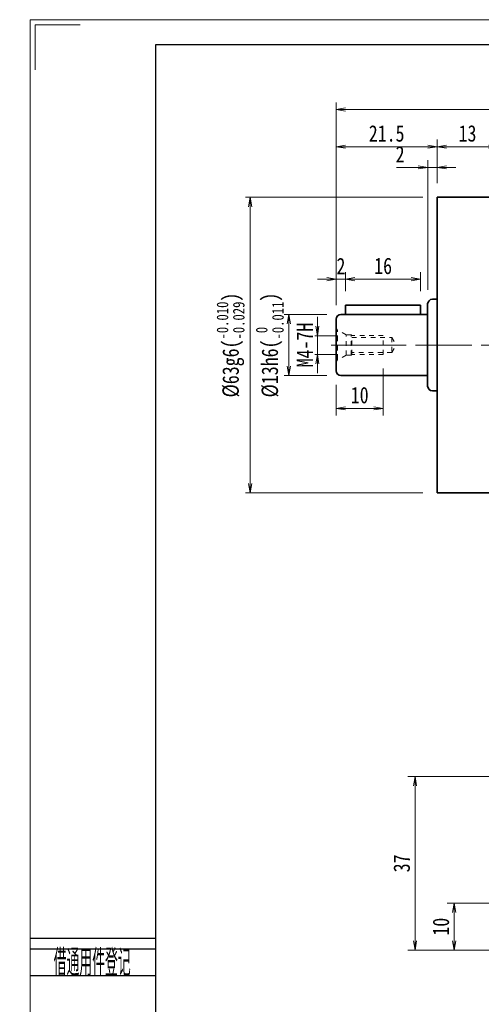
# Model space of a CAD drawing. Header units: millimetres. Extents: x -2 to 461, y 0 to 317.
# Tile 2 of 7: x -2 to 96, y 107 to 317. Entities that reach past the tile are written whole.
import ezdxf
from ezdxf.enums import TextEntityAlignment as Align

# ---------------------------------------------------------------- set-up
doc = ezdxf.new("R2010")
doc.units = ezdxf.units.MM
doc.linetypes.add('点画线', pattern=[18, 12, -2, 2, -2])
doc.linetypes.add('虚线', pattern=[2, 1, -1])
doc.layers.add('2细线层', color=4, linetype='Continuous')
doc.layers.add('6文字层', color=3, linetype='Continuous')
for name, color, linetype, lineweight in [('中心线层', 1, '点画线', 18), ('图框_外框线', 7, 'Continuous', 18), ('尺寸线层', 3, 'Continuous', 18), ('粗实线层', 7, 'Continuous', 35), ('虚线层_1', 6, '虚线', 18)]:
    doc.layers.add(name, color=color, linetype=linetype, lineweight=lineweight)
doc.styles.add('PC_TEXTSTYLE', font='ISOCP.SHX', dxfattribs={"width": 0.707, "bigfont": 'GBCBIG.SHX'})
doc.styles.add('宋体', font='SimSun.ttf', dxfattribs={"width": 0.8})
doc.dimstyles.new('A水平标注$0', dxfattribs={"dimtxt": 3.5, "dimasz": 2, "dimexe": 1.5, "dimexo": 3, "dimgap": 1.1, "dimtad": 1, "dimtoh": 1, "dimdec": 4, "dimdsep": 46, "dimtxsty": '宋体', "dimblk": 'OPEN', "dimcen": 3, "dimclrd": 3, "dimclre": 3, "dimclrt": 6, "dimadec": 0, "dimazin": 0, "dimtm": 1e-09, "dimtfac": 1, "dimtdec": 4, "dimtix": 1, "dimtmove": 0, "dimatfit": 3, "dimldrblk": 'OPEN', "dimfxl": 0, "dimlwd": 13, "dimlwe": 13, "dimarcsym": 0})
doc.dimstyles.new('D直径标注φ25', dxfattribs={"dimtxt": 3.5, "dimasz": 2, "dimexe": 1, "dimexo": 3, "dimtad": 1, "dimtoh": 1, "dimdec": 1, "dimdsep": 46, "dimtxsty": '宋体', "dimblk": 'OPEN', "dimcen": 3, "dimclrd": 3, "dimclre": 3, "dimclrt": 130, "dimadec": 0, "dimazin": 0, "dimtm": 1e-09, "dimtfac": 1, "dimtdec": 1, "dimtmove": 0, "dimatfit": 0, "dimldrblk": 'OPEN', "dimfxl": 0, "dimlwd": 13, "dimlwe": 13, "dimarcsym": 0})
doc.dimstyles.new('螺孔(M8-7H)', dxfattribs={"dimtxt": 3.5, "dimasz": 2, "dimexe": 1.25, "dimexo": 3, "dimtad": 1, "dimtoh": 1, "dimdec": 4, "dimdsep": 46, "dimtxsty": '宋体', "dimblk": 'OPEN', "dimcen": 3, "dimclrd": 3, "dimclre": 3, "dimclrt": 2, "dimadec": 0, "dimazin": 0, "dimtm": 1e-09, "dimtfac": 1, "dimtdec": 4, "dimtmove": 0, "dimatfit": 3, "dimldrblk": 'OPEN', "dimfxl": 0, "dimlwd": 9, "dimlwe": 9, "dimarcsym": 0})

# ---------------------------------------------------------------- blocks, each defined once
blk = doc.blocks.new('2432g_1')
at = {"layer": '中心线层', "linetype": '点画线', "lineweight": 18}
blk.add_line((13.97, 0), (-1.08, 0), dxfattribs=at)
at = {"layer": '虚线层_1', "linetype": '虚线', "lineweight": 18}
for p, q in [((0, -3.7), (0, 3.7)), ((0, 3.7), (0.29, 3.19)), ((2.1, 2.15), (0.29, 3.19)), ((0.29, -3.19), (0.29, 3.19)), ((3.2, 2.15), (2.1, 2.15)), ((2.1, -2.15), (2.1, 2.15)), ((3.35, 2), (3.2, 2.15)), ((3.2, -2.15), (3.2, 2.15)), ((10, 2), (3.35, 2)), ((3.35, -2), (3.35, 2)), ((3.35, 1.6), (11.85, 1.6)), ((10, -2), (10, 2)), ((11.85, 1.6), (11.85, -1.6)), ((11.85, 1.6), (12.77, 0)), ((11.85, -1.6), (12.77, 0)), ((3.35, -2), (3.2, -2.15)), ((11.85, -1.6), (3.35, -1.6)), ((10, -2), (3.35, -2)), ((0, -3.7), (0.29, -3.19)), ((2.1, -2.15), (0.29, -3.19)), ((3.2, -2.15), (2.1, -2.15))]:
    blk.add_line(p, q, dxfattribs=at)
blk = doc.blocks.new('_Open')
at = {"color": 0, "linetype": 'ByBlock', "lineweight": -2}
for p, q in [((-1, 0.17), (0, 0)), ((-1, -0.17), (0, 0)), ((0, 0), (-1, 0))]:
    blk.add_line(p, q, dxfattribs=at)
blk = doc.blocks.new('*D7')
at = {"layer": 'Defpoints', "color": 0, "transparency": 16777216}
for p in [(68.63, 249.98), (61.25, 245.98), (68.63, 245.98)]:
    blk.add_point(p, dxfattribs=at)
at = {"layer": '尺寸线层', "color": 3, "lineweight": 9, "transparency": 16777216}
for p, q in [((61.25, 251.98), (61.25, 253.98)), ((65.63, 249.98), (60, 249.98)), ((61.25, 249.98), (61.25, 245.98)), ((65.63, 245.98), (60, 245.98)), ((61.25, 243.98), (61.25, 241.98))]:
    blk.add_line(p, q, dxfattribs=at)
at = {"layer": '尺寸线层', "color": 3, "lineweight": 9, "transparency": 16777216, "xscale": 2, "yscale": 2, "zscale": 2}
for p, rotation in [((61.25, 249.98), 270), ((61.25, 245.98), 90)]:
    blk.add_blockref('_Open', p, dxfattribs=dict(at, rotation=rotation))
at = {"layer": '尺寸线层', "color": 2, "transparency": 16777216, "insert": (58.56, 247.98), "char_height": 3.5, "attachment_point": 5, "rotation": 90, "style": '宋体', "bg_fill": 3, "box_fill_scale": 1.1, "bg_fill_color": 257, "bg_fill_transparency": 0}
blk.add_mtext('M4-7H', dxfattribs=at)
blk = doc.blocks.new('*D8')
at = {"layer": 'Defpoints', "color": 0, "transparency": 16777216}
for p in [(75.28, 245.98), (65.28, 242.48), (75.28, 234.48)]:
    blk.add_point(p, dxfattribs=at)
at = {"layer": '尺寸线层', "color": 3, "lineweight": 13, "transparency": 16777216}
for p, q in [((75.28, 242.98), (75.28, 232.98)), ((65.28, 239.48), (65.28, 232.98)), ((67.28, 234.48), (73.28, 234.48))]:
    blk.add_line(p, q, dxfattribs=at)
at = {"layer": '尺寸线层', "color": 3, "lineweight": 13, "transparency": 16777216, "xscale": 2, "yscale": 2, "zscale": 2, "rotation": 180}
blk.add_blockref('_Open', (65.28, 234.48), dxfattribs=at)
at = {"layer": '尺寸线层', "color": 3, "lineweight": 13, "transparency": 16777216, "xscale": 2, "yscale": 2, "zscale": 2}
blk.add_blockref('_Open', (75.28, 234.48), dxfattribs=at)
at = {"layer": '尺寸线层', "color": 6, "transparency": 16777216, "insert": (70.28, 237.29), "char_height": 3.5, "attachment_point": 5, "style": '宋体', "bg_fill": 3, "box_fill_scale": 1.1, "bg_fill_color": 257, "bg_fill_transparency": 0}
blk.add_mtext('10', dxfattribs=at)
blk = doc.blocks.new('*D9')
at = {"layer": 'Defpoints', "color": 0, "transparency": 16777216}
for p in [(66.28, 254.48), (66.28, 241.48)]:
    blk.add_point(p, dxfattribs=at)
at = {"layer": '尺寸线层', "color": 3, "lineweight": 13, "transparency": 16777216}
for p, q in [((63.28, 254.48), (54.15, 254.48)), ((55.15, 252.48), (55.15, 243.48)), ((63.28, 241.48), (54.15, 241.48))]:
    blk.add_line(p, q, dxfattribs=at)
at = {"layer": '尺寸线层', "color": 3, "lineweight": 13, "transparency": 16777216, "xscale": 2, "yscale": 2, "zscale": 2}
for p, rotation in [((55.15, 254.48), 90), ((55.15, 241.48), 270)]:
    blk.add_blockref('_Open', p, dxfattribs=dict(at, rotation=rotation))
at = {"layer": '尺寸线层', "color": 130, "transparency": 16777216, "insert": (51.1, 247.98), "char_height": 3.5, "attachment_point": 5, "rotation": 90, "style": '宋体', "bg_fill": 3, "box_fill_scale": 1.1, "bg_fill_color": 257, "bg_fill_transparency": 0}
blk.add_mtext('{\\A1;\\A1;%%C13h6({\\H0.707107x;\\S 0^ -0.011;})}', dxfattribs=at)
at = {"layer": 'Defpoints', "color": 0, "transparency": 16777216}
blk.add_point((55.15, 241.48), dxfattribs=at)
blk = doc.blocks.new('*D10')
at = {"layer": 'Defpoints', "color": 0, "transparency": 16777216}
for p in [(46.91, 279.48), (86.78, 279.48), (86.78, 216.48)]:
    blk.add_point(p, dxfattribs=at)
at = {"layer": '尺寸线层', "color": 3, "lineweight": 13, "transparency": 16777216}
for p, q in [((83.78, 279.48), (45.91, 279.48)), ((46.91, 218.48), (46.91, 277.48)), ((83.78, 216.48), (45.91, 216.48))]:
    blk.add_line(p, q, dxfattribs=at)
at = {"layer": '尺寸线层', "color": 3, "lineweight": 13, "transparency": 16777216, "xscale": 2, "yscale": 2, "zscale": 2}
for p, rotation in [((46.91, 279.48), 90), ((46.91, 216.48), 270)]:
    blk.add_blockref('_Open', p, dxfattribs=dict(at, rotation=rotation))
at = {"layer": '尺寸线层', "color": 130, "transparency": 16777216, "insert": (42.74, 247.98), "char_height": 3.5, "attachment_point": 5, "rotation": 90, "style": '宋体', "bg_fill": 3, "box_fill_scale": 1.1, "bg_fill_color": 257, "bg_fill_transparency": 0}
blk.add_mtext('{\\A1;\\A1;%%C63g6({\\H0.707107x;\\S-0.010^ -0.029;})}', dxfattribs=at)
blk = doc.blocks.new('*D11')
at = {"layer": 'Defpoints', "color": 0, "transparency": 16777216}
for p in [(65.28, 262.03), (67.28, 256.48), (65.28, 253.48)]:
    blk.add_point(p, dxfattribs=at)
at = {"layer": '尺寸线层', "color": 3, "lineweight": 13, "transparency": 16777216}
for p, q in [((65.28, 256.48), (65.28, 263.53)), ((67.28, 259.48), (67.28, 263.53)), ((63.28, 262.03), (61.28, 262.03)), ((67.28, 262.03), (65.28, 262.03)), ((69.28, 262.03), (71.28, 262.03))]:
    blk.add_line(p, q, dxfattribs=at)
at = {"layer": '尺寸线层', "color": 3, "lineweight": 13, "transparency": 16777216, "xscale": 2, "yscale": 2, "zscale": 2}
blk.add_blockref('_Open', (65.28, 262.03), dxfattribs=at)
at = {"layer": '尺寸线层', "color": 3, "lineweight": 13, "transparency": 16777216, "xscale": 2, "yscale": 2, "zscale": 2, "rotation": 180}
blk.add_blockref('_Open', (67.28, 262.03), dxfattribs=at)
at = {"layer": '尺寸线层', "color": 6, "transparency": 16777216, "insert": (66.28, 264.82), "char_height": 3.5, "attachment_point": 5, "style": '宋体', "bg_fill": 3, "box_fill_scale": 1.1, "bg_fill_color": 257, "bg_fill_transparency": 0}
blk.add_mtext('2', dxfattribs=at)
blk = doc.blocks.new('*D12')
at = {"layer": 'Defpoints', "color": 0, "transparency": 16777216}
for p in [(83.28, 262.03), (67.28, 256.48), (83.28, 256.48)]:
    blk.add_point(p, dxfattribs=at)
at = {"layer": '尺寸线层', "color": 3, "lineweight": 13, "transparency": 16777216}
for p, q in [((67.28, 259.48), (67.28, 263.53)), ((83.28, 259.48), (83.28, 263.53)), ((69.28, 262.03), (81.28, 262.03))]:
    blk.add_line(p, q, dxfattribs=at)
at = {"layer": '尺寸线层', "color": 3, "lineweight": 13, "transparency": 16777216, "xscale": 2, "yscale": 2, "zscale": 2, "rotation": 180}
blk.add_blockref('_Open', (67.28, 262.03), dxfattribs=at)
at = {"layer": '尺寸线层', "color": 3, "lineweight": 13, "transparency": 16777216, "xscale": 2, "yscale": 2, "zscale": 2}
blk.add_blockref('_Open', (83.28, 262.03), dxfattribs=at)
at = {"layer": '尺寸线层', "color": 6, "transparency": 16777216, "insert": (75.28, 264.84), "char_height": 3.5, "attachment_point": 5, "style": '宋体', "bg_fill": 3, "box_fill_scale": 1.1, "bg_fill_color": 257, "bg_fill_transparency": 0}
blk.add_mtext('16', dxfattribs=at)
blk = doc.blocks.new('*D15')
at = {"layer": 'Defpoints', "color": 0, "transparency": 16777216}
for p in [(86.78, 290.27), (86.78, 279.48), (99.78, 280.48)]:
    blk.add_point(p, dxfattribs=at)
at = {"layer": '尺寸线层', "color": 3, "lineweight": 13, "transparency": 16777216}
for p, q in [((86.78, 282.48), (86.78, 291.77)), ((97.78, 290.27), (88.78, 290.27)), ((99.78, 283.48), (99.78, 291.77))]:
    blk.add_line(p, q, dxfattribs=at)
at = {"layer": '尺寸线层', "color": 3, "lineweight": 13, "transparency": 16777216, "xscale": 2, "yscale": 2, "zscale": 2, "rotation": 180}
blk.add_blockref('_Open', (86.78, 290.27), dxfattribs=at)
at = {"layer": '尺寸线层', "color": 3, "lineweight": 13, "transparency": 16777216, "xscale": 2, "yscale": 2, "zscale": 2}
blk.add_blockref('_Open', (99.78, 290.27), dxfattribs=at)
at = {"layer": '尺寸线层', "color": 6, "transparency": 16777216, "insert": (93.28, 293.08), "char_height": 3.5, "attachment_point": 5, "style": '宋体', "bg_fill": 3, "box_fill_scale": 1.1, "bg_fill_color": 257, "bg_fill_transparency": 0}
blk.add_mtext('13', dxfattribs=at)
blk = doc.blocks.new('*D16')
at = {"layer": 'Defpoints', "color": 0, "transparency": 16777216}
for p in [(84.78, 285.86), (86.78, 279.48), (84.78, 256.73)]:
    blk.add_point(p, dxfattribs=at)
at = {"layer": '尺寸线层', "color": 3, "lineweight": 13, "transparency": 16777216}
for p, q in [((78.13, 285.86), (80.78, 285.86)), ((80.78, 285.86), (82.78, 285.86)), ((84.78, 259.73), (84.78, 287.36)), ((86.78, 285.86), (84.78, 285.86)), ((86.78, 282.48), (86.78, 287.36)), ((88.78, 285.86), (90.78, 285.86))]:
    blk.add_line(p, q, dxfattribs=at)
at = {"layer": '尺寸线层', "color": 3, "lineweight": 13, "transparency": 16777216, "xscale": 2, "yscale": 2, "zscale": 2}
blk.add_blockref('_Open', (84.78, 285.86), dxfattribs=at)
at = {"layer": '尺寸线层', "color": 3, "lineweight": 13, "transparency": 16777216, "xscale": 2, "yscale": 2, "zscale": 2, "rotation": 180}
blk.add_blockref('_Open', (86.78, 285.86), dxfattribs=at)
at = {"layer": '尺寸线层', "color": 6, "transparency": 16777216, "insert": (78.9, 288.65), "char_height": 3.5, "attachment_point": 5, "style": '宋体', "bg_fill": 3, "box_fill_scale": 1.1, "bg_fill_color": 257, "bg_fill_transparency": 0}
blk.add_mtext('2', dxfattribs=at)
blk = doc.blocks.new('*D17')
at = {"layer": 'Defpoints', "color": 0, "transparency": 16777216}
for p in [(65.28, 290.27), (86.78, 279.48), (65.28, 253.48)]:
    blk.add_point(p, dxfattribs=at)
at = {"layer": '尺寸线层', "color": 3, "lineweight": 13, "transparency": 16777216}
for p, q in [((65.28, 256.48), (65.28, 291.77)), ((84.78, 290.27), (67.28, 290.27)), ((86.78, 282.48), (86.78, 291.77))]:
    blk.add_line(p, q, dxfattribs=at)
at = {"layer": '尺寸线层', "color": 3, "lineweight": 13, "transparency": 16777216, "xscale": 2, "yscale": 2, "zscale": 2, "rotation": 180}
blk.add_blockref('_Open', (65.28, 290.27), dxfattribs=at)
at = {"layer": '尺寸线层', "color": 3, "lineweight": 13, "transparency": 16777216, "xscale": 2, "yscale": 2, "zscale": 2}
blk.add_blockref('_Open', (86.78, 290.27), dxfattribs=at)
at = {"layer": '尺寸线层', "color": 6, "transparency": 16777216, "insert": (76.03, 293.07), "char_height": 3.5, "attachment_point": 5, "style": '宋体', "bg_fill": 3, "box_fill_scale": 1.1, "bg_fill_color": 257, "bg_fill_transparency": 0}
blk.add_mtext('21.5', dxfattribs=at)
blk = doc.blocks.new('*D20')
at = {"layer": 'Defpoints', "color": 0, "transparency": 16777216}
for p in [(65.28, 298.18), (65.28, 253.48), (179.78, 253.48)]:
    blk.add_point(p, dxfattribs=at)
at = {"layer": '尺寸线层', "color": 3, "lineweight": 13, "transparency": 16777216}
for p, q in [((65.28, 256.48), (65.28, 299.68)), ((177.78, 298.18), (67.28, 298.18)), ((179.78, 256.48), (179.78, 299.68))]:
    blk.add_line(p, q, dxfattribs=at)
at = {"layer": '尺寸线层', "color": 3, "lineweight": 13, "transparency": 16777216, "xscale": 2, "yscale": 2, "zscale": 2, "rotation": 180}
blk.add_blockref('_Open', (65.28, 298.18), dxfattribs=at)
at = {"layer": '尺寸线层', "color": 3, "lineweight": 13, "transparency": 16777216, "xscale": 2, "yscale": 2, "zscale": 2}
blk.add_blockref('_Open', (179.78, 298.18), dxfattribs=at)
at = {"layer": '尺寸线层', "color": 6, "transparency": 16777216, "insert": (122.53, 300.98), "char_height": 3.5, "attachment_point": 5, "style": '宋体', "bg_fill": 3, "box_fill_scale": 1.1, "bg_fill_color": 257, "bg_fill_transparency": 0}
blk.add_mtext('114.5', dxfattribs=at)
blk = doc.blocks.new('*D39')
at = {"layer": 'Defpoints', "color": 0, "transparency": 16777216}
for p in [(107.28, 128.98), (90.44, 118.98), (102.48, 118.98)]:
    blk.add_point(p, dxfattribs=at)
at = {"layer": '尺寸线层', "color": 3, "lineweight": 13, "transparency": 16777216}
for p, q in [((104.28, 128.98), (88.94, 128.98)), ((90.44, 126.98), (90.44, 120.98)), ((99.48, 118.98), (88.94, 118.98))]:
    blk.add_line(p, q, dxfattribs=at)
at = {"layer": '尺寸线层', "color": 3, "lineweight": 13, "transparency": 16777216, "xscale": 2, "yscale": 2, "zscale": 2}
for p, rotation in [((90.44, 128.98), 90), ((90.44, 118.98), 270)]:
    blk.add_blockref('_Open', p, dxfattribs=dict(at, rotation=rotation))
at = {"layer": '尺寸线层', "color": 6, "transparency": 16777216, "insert": (87.62, 123.98), "char_height": 3.5, "attachment_point": 5, "rotation": 90, "style": '宋体', "bg_fill": 3, "box_fill_scale": 1.1, "bg_fill_color": 257, "bg_fill_transparency": 0}
blk.add_mtext('10', dxfattribs=at)
blk = doc.blocks.new('*D40')
at = {"layer": 'Defpoints', "color": 0, "transparency": 16777216}
for p in [(125.28, 155.98), (82.08, 118.98), (102.48, 118.98)]:
    blk.add_point(p, dxfattribs=at)
at = {"layer": '尺寸线层', "color": 3, "lineweight": 13, "transparency": 16777216}
for p, q in [((122.28, 155.98), (80.58, 155.98)), ((82.08, 153.98), (82.08, 120.98)), ((99.48, 118.98), (80.58, 118.98))]:
    blk.add_line(p, q, dxfattribs=at)
at = {"layer": '尺寸线层', "color": 3, "lineweight": 13, "transparency": 16777216, "xscale": 2, "yscale": 2, "zscale": 2}
for p, rotation in [((82.08, 155.98), 90), ((82.08, 118.98), 270)]:
    blk.add_blockref('_Open', p, dxfattribs=dict(at, rotation=rotation))
at = {"layer": '尺寸线层', "color": 6, "transparency": 16777216, "insert": (79.26, 137.48), "char_height": 3.5, "attachment_point": 5, "rotation": 90, "style": '宋体', "bg_fill": 3, "box_fill_scale": 1.1, "bg_fill_color": 257, "bg_fill_transparency": 0}
blk.add_mtext('37', dxfattribs=at)

msp = doc.modelspace()

# ---------------------------------------------------------------- linework, layer by layer
at = {"layer": '2细线层'}
for p, q in [((0.03803, 121.55778), (26.71241, 121.55778)), ((0.03803, 119.27905), (26.71241, 119.27905)), ((0.03803, 113.58222), (26.71241, 113.58222))]:
    msp.add_line(p, q, dxfattribs=at)
at = {"layer": '中心线层'}
msp.add_line((64.20131, 247.98467), (183.72771, 247.98467), dxfattribs=at)
at = {"layer": '图框_外框线', "color": 3}
msp.add_lwpolyline([(1.0685, 306.65846), (1.0685, 316.27492), (10.68496, 316.27492)], dxfattribs=at)
at = {"layer": '粗实线层'}
for p, q in [((99.77631, 279.48467), (86.77631, 279.48467)), ((86.77631, 279.48467), (86.77631, 216.48467)), ((67.27631, 254.48467), (67.27631, 256.48467)), ((67.27631, 256.48467), (83.27631, 256.48467)), ((83.27631, 256.48467), (83.27631, 254.48467)), ((84.77631, 256.73467), (84.77631, 239.23467)), ((85.77631, 257.73467), (86.77631, 257.73467)), ((84.77631, 254.48467), (66.27631, 254.48467)), ((65.27631, 253.48467), (65.27631, 242.48467)), ((84.77631, 241.48467), (66.27631, 241.48467)), ((85.77631, 238.23467), (86.77631, 238.23467)), ((99.77631, 216.48467), (86.77631, 216.48467))]:
    msp.add_line(p, q, dxfattribs=at)
for centre, start, end in [((85.77631, 256.73467), 90, 180), ((66.27631, 253.48467), 90, 180), ((66.27631, 242.48467), 180, 270), ((85.77631, 239.23467), 180, 270)]:
    msp.add_arc(centre, 1, start, end, dxfattribs=at)

# ---------------------------------------------------------------- block references
msp.add_blockref('2432g_1', (65.27631, 247.98467), dxfattribs=at)

# ---------------------------------------------------------------- texts
at = {"layer": '6文字层', "color": 3, "style": 'PC_TEXTSTYLE', "width": 0.667}
msp.add_text('借通用件登记', height=5.696828, dxfattribs=at).set_placement((13.23057, 116.5817), align=Align.MIDDLE)

# ---------------------------------------------------------------- next in the draw order: dimensions: what is measured, and where the dimension line sits
at = {"layer": '尺寸线层'}
dim = msp.add_linear_dim(base=(61.25393, 245.98467), p1=(68.62631, 249.98467), p2=(68.62631, 245.98467), angle=270, dimstyle='螺孔(M8-7H)', override={"dimgap": 1, "dimpost": 'M<>-7H'}, dxfattribs=at)
dim.commit()
dim.dimension.update_dxf_attribs({"geometry": '*D7', "text_midpoint": (61.25393, 247.98467), "dimtype": 160})

# ---------------------------------------------------------------- next in the draw order: dimensions: what is measured, and where the dimension line sits
dim = msp.add_linear_dim(base=(75.27631, 234.48407), p1=(65.27631, 242.48467), p2=(75.27631, 245.98467), dimstyle='A水平标注$0', override={"dimblk": 'Open', "dimtfill": 1, "dimtfillclr": 256}, dxfattribs=at)
dim.commit()
dim.dimension.update_dxf_attribs({"geometry": '*D8', "text_midpoint": (70.27631, 237.29497)})

# ---------------------------------------------------------------- next in the draw order: dimensions: what is measured, and where the dimension line sits
dim = msp.add_linear_dim(base=(55.14643, 241.48467), p1=(66.27631, 254.48467), p2=(66.27631, 241.48467), angle=270, text='{\\A1;\\A1;%%C13h6({\\H0.707107x;\\S 0^ -0.011;})}', dimstyle='D直径标注φ25', override={"dimgap": 1, "dimpost": 'φ<>', "dimtp": 0, "dimtm": 0.011, "dimtdec": 3, "dimtzin": 8}, dxfattribs=at)
dim.commit()
dim.dimension.update_dxf_attribs({"geometry": '*D9', "text_midpoint": (55.14643, 247.98467), "dimtype": 160})

# ---------------------------------------------------------------- next in the draw order: dimensions: what is measured, and where the dimension line sits
dim = msp.add_linear_dim(base=(46.90696, 279.48467), p1=(86.77631, 216.48467), p2=(86.77631, 279.48467), angle=90, text='{\\A1;\\A1;%%C63g6({\\H0.707107x;\\S-0.010^ -0.029;})}', dimstyle='D直径标注φ25', override={"dimgap": 1, "dimpost": 'φ<>', "dimtp": -0.01, "dimtm": 0.029, "dimtdec": 3, "dimtzin": 8}, dxfattribs=at)
dim.commit()
dim.dimension.update_dxf_attribs({"geometry": '*D10', "text_midpoint": (42.74251, 247.98467)})

# ---------------------------------------------------------------- next in the draw order: dimensions: what is measured, and where the dimension line sits
for base, p1, p2, picture, middle in [((86.77631, 290.26941), (99.77631, 280.48467), (86.77631, 279.48467), '*D15', (93.27631, 293.08031)), ((65.27631, 262.0331), (67.27631, 256.48467), (65.27631, 253.48467), '*D11', (66.27631, 264.82444))]:
    dim = msp.add_linear_dim(base=base, p1=p1, p2=p2, dimstyle='A水平标注$0', override={"dimblk": 'Open', "dimtfill": 1, "dimtfillclr": 256}, dxfattribs=at)
    dim.commit()
    dim.dimension.update_dxf_attribs({"geometry": picture, "text_midpoint": middle})

# ---------------------------------------------------------------- next in the draw order: dimensions: what is measured, and where the dimension line sits
dim = msp.add_linear_dim(base=(83.27631, 262.0331), p1=(67.27631, 256.48467), p2=(83.27631, 256.48467), dimstyle='A水平标注$0', override={"dimblk": 'Open', "dimtfill": 1, "dimtfillclr": 256}, dxfattribs=at)
dim.commit()
dim.dimension.update_dxf_attribs({"geometry": '*D12', "text_midpoint": (75.27631, 264.844)})

# ---------------------------------------------------------------- next in the draw order: dimensions: what is measured, and where the dimension line sits
dim = msp.add_linear_dim(base=(84.77631, 285.85781), p1=(86.77631, 279.48467), p2=(84.77631, 256.73467), dimstyle='A水平标注$0', override={"dimblk": 'Open', "dimtfill": 1, "dimtfillclr": 256}, dxfattribs=at)
dim.commit()
dim.dimension.update_dxf_attribs({"geometry": '*D16', "text_midpoint": (78.90201, 285.85781), "dimtype": 160})

# ---------------------------------------------------------------- next in the draw order: dimensions: what is measured, and where the dimension line sits
dim = msp.add_linear_dim(base=(65.27631, 290.26941), p1=(86.77631, 279.48467), p2=(65.27631, 253.48467), dimstyle='A水平标注$0', override={"dimblk": 'Open', "dimtfill": 1, "dimtfillclr": 256}, dxfattribs=at)
dim.commit()
dim.dimension.update_dxf_attribs({"geometry": '*D17', "text_midpoint": (76.02631, 293.07053)})

# ---------------------------------------------------------------- next in the draw order: dimensions: what is measured, and where the dimension line sits
dim = msp.add_linear_dim(base=(65.27631, 298.18201), p1=(179.77631, 253.48467), p2=(65.27631, 253.48467), dimstyle='A水平标注$0', override={"dimblk": 'Open', "dimtfill": 1, "dimtfillclr": 256}, dxfattribs=at)
dim.commit()
dim.dimension.update_dxf_attribs({"geometry": '*D20', "text_midpoint": (122.52631, 300.98312)})

# ---------------------------------------------------------------- next in the draw order: linework, layer by layer
at = {"layer": '图框_外框线', "color": 3}
msp.add_lwpolyline([(0, 0), (448.76847, 0), (448.76847, 317.34342), (0, 317.34342)], close=True, dxfattribs=at)
at = {"layer": '图框_外框线', "color": 3, "lineweight": 25}
msp.add_lwpolyline([(26.71241, 5.34248), (443.42599, 5.34248), (443.42599, 312.00094), (26.71241, 312.00094)], close=True, dxfattribs=at)

# ---------------------------------------------------------------- next in the draw order: dimensions: what is measured, and where the dimension line sits
at = {"layer": '尺寸线层'}
dim = msp.add_linear_dim(base=(90.43583, 118.98467), p1=(107.27631, 128.98467), p2=(102.47631, 118.98467), angle=90, dimstyle='A水平标注$0', override={"dimblk": 'Open', "dimtfill": 1, "dimtfillclr": 256}, dxfattribs=at)
dim.commit()
dim.dimension.update_dxf_attribs({"geometry": '*D39', "text_midpoint": (90.43583, 123.98467), "dimtype": 160})

# ---------------------------------------------------------------- next in the draw order: dimensions: what is measured, and where the dimension line sits
dim = msp.add_linear_dim(base=(82.07501, 118.98467), p1=(125.27631, 155.98467), p2=(102.47631, 118.98467), angle=90, dimstyle='A水平标注$0', override={"dimblk": 'Open', "dimtfill": 1, "dimtfillclr": 256}, dxfattribs=at)
dim.commit()
dim.dimension.update_dxf_attribs({"geometry": '*D40', "text_midpoint": (82.07501, 137.48467), "dimtype": 160})

doc.saveas('drawing.dxf')
